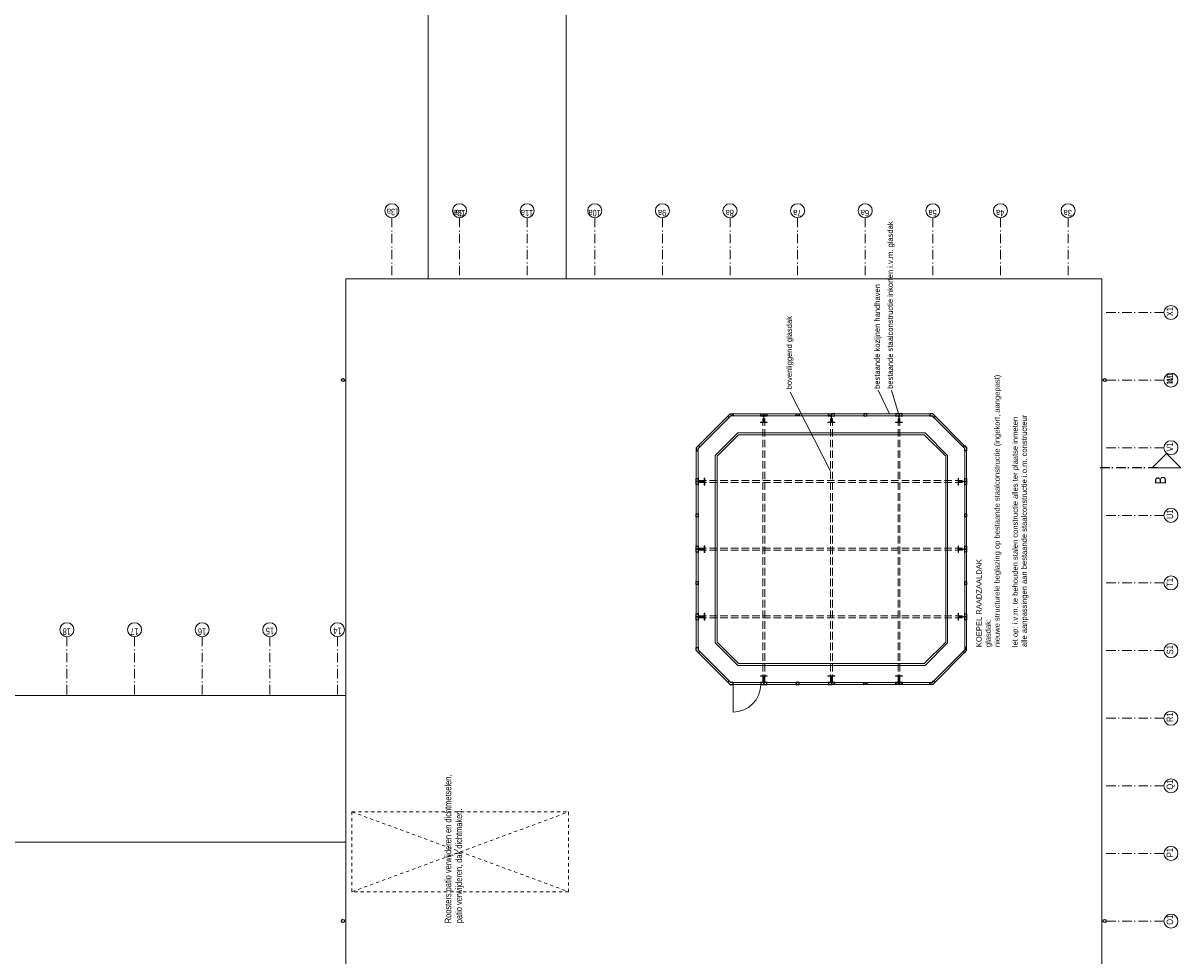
# Model space of a CAD drawing. Header units: millimetres. Extents: x -46954 to 169732, y -26853 to 94136.
# Tile 106 of 174: x 9112 to 39248, y 34817 to 59092. Entities that reach past the tile are written whole.
import ezdxf

# ---------------------------------------------------------------- set-up
doc = ezdxf.new("R2010")
doc.units = ezdxf.units.MM
doc.header["$LTSCALE"] = 400
for name, pattern in [('STYLE_01', [0.416641, 0.208282, -0.208359]), ('STYLE_02', [0.694427, 0.486069, -0.208359]), ('STYLE_06', [1.041641, 0.625, -0.208282, 0.069427, -0.138931])]:
    doc.linetypes.add(name, pattern=pattern)
for name, color, linetype, lineweight in [('Binnenkozijnen', 140, 'Continuous', 15), ('Buitenkozijnen', 140, 'Continuous', 15), ('mat-beton (ihwg)', 5, 'Continuous', 25), ('None', 7, 'Continuous', 9), ('Tekst', 140, 'Continuous', 15)]:
    doc.layers.add(name, color=color, linetype=linetype, lineweight=lineweight)
doc.styles.add('Arial', font='arial.ttf', dxfattribs={"height": 176.388889})
doc.styles.add('Arial Narrow', font='ARIALN.TTF', dxfattribs={"height": 222.25})

# ---------------------------------------------------------------- blocks, each defined once
blk = doc.blocks.new('HWA')
at = {"layer": 'None', "color": 92, "linetype": 'Continuous', "lineweight": 25}
blk.add_circle((0, -74), 40, dxfattribs=at)
blk = doc.blocks.new('*U1311')
at = {"layer": 'None', "color": 43, "linetype": 'Continuous', "lineweight": 9, "flags": 128}
blk.add_lwpolyline([(90, -76), (18, -76, -0.4142136), (3, -61), (3, 61, -0.4142136), (18, 76), (90, 76), (90, 85.5), (-90, 85.5), (-90, 76), (-18, 76, -0.4142136), (-3, 61), (-3, -61, -0.4142136), (-18, -76), (-90, -76), (-90, -85.5), (90, -85.5)], format="xyb", close=True, dxfattribs=at)
blk = doc.blocks.new('*U1312')
at = {"layer": 'None', "color": 43, "linetype": 'Continuous', "lineweight": 9, "flags": 128}
blk.add_lwpolyline([(90, -76), (18, -76, -0.4142136), (3, -61), (3, 61, -0.4142136), (18, 76), (90, 76), (90, 85.5), (-90, 85.5), (-90, 76), (-18, 76, -0.4142136), (-3, 61), (-3, -61, -0.4142136), (-18, -76), (-90, -76), (-90, -85.5), (90, -85.5)], format="xyb", close=True, dxfattribs=at)
blk = doc.blocks.new('*U1313')
at = {"layer": 'None', "color": 43, "linetype": 'Continuous', "lineweight": 9, "flags": 128}
blk.add_lwpolyline([(90, -76), (18, -76, -0.4142136), (3, -61), (3, 61, -0.4142136), (18, 76), (90, 76), (90, 85.5), (-90, 85.5), (-90, 76), (-18, 76, -0.4142136), (-3, 61), (-3, -61, -0.4142136), (-18, -76), (-90, -76), (-90, -85.5), (90, -85.5)], format="xyb", close=True, dxfattribs=at)
blk = doc.blocks.new('*U1314')
at = {"layer": 'None', "color": 43, "linetype": 'Continuous', "lineweight": 9, "flags": 128}
blk.add_lwpolyline([(90, -76), (18, -76, -0.4142136), (3, -61), (3, 61, -0.4142136), (18, 76), (90, 76), (90, 85.5), (-90, 85.5), (-90, 76), (-18, 76, -0.4142136), (-3, 61), (-3, -61, -0.4142136), (-18, -76), (-90, -76), (-90, -85.5), (90, -85.5)], format="xyb", close=True, dxfattribs=at)
blk = doc.blocks.new('*U1315')
at = {"layer": 'None', "color": 43, "linetype": 'Continuous', "lineweight": 9, "flags": 128}
blk.add_lwpolyline([(90, -76), (18, -76, -0.4142136), (3, -61), (3, 61, -0.4142136), (18, 76), (90, 76), (90, 85.5), (-90, 85.5), (-90, 76), (-18, 76, -0.4142136), (-3, 61), (-3, -61, -0.4142136), (-18, -76), (-90, -76), (-90, -85.5), (90, -85.5)], format="xyb", close=True, dxfattribs=at)
blk = doc.blocks.new('*U1316')
at = {"layer": 'None', "color": 43, "linetype": 'Continuous', "lineweight": 9, "flags": 128}
blk.add_lwpolyline([(90, -76), (18, -76, -0.4142136), (3, -61), (3, 61, -0.4142136), (18, 76), (90, 76), (90, 85.5), (-90, 85.5), (-90, 76), (-18, 76, -0.4142136), (-3, 61), (-3, -61, -0.4142136), (-18, -76), (-90, -76), (-90, -85.5), (90, -85.5)], format="xyb", close=True, dxfattribs=at)
blk = doc.blocks.new('*U1317')
at = {"layer": 'None', "color": 43, "linetype": 'Continuous', "lineweight": 9, "flags": 128}
blk.add_lwpolyline([(90, -76), (18, -76, -0.4142136), (3, -61), (3, 61, -0.4142136), (18, 76), (90, 76), (90, 85.5), (-90, 85.5), (-90, 76), (-18, 76, -0.4142136), (-3, 61), (-3, -61, -0.4142136), (-18, -76), (-90, -76), (-90, -85.5), (90, -85.5)], format="xyb", close=True, dxfattribs=at)
blk = doc.blocks.new('*U1318')
at = {"layer": 'None', "color": 43, "linetype": 'Continuous', "lineweight": 9, "flags": 128}
blk.add_lwpolyline([(90, -76), (18, -76, -0.4142136), (3, -61), (3, 61, -0.4142136), (18, 76), (90, 76), (90, 85.5), (-90, 85.5), (-90, 76), (-18, 76, -0.4142136), (-3, 61), (-3, -61, -0.4142136), (-18, -76), (-90, -76), (-90, -85.5), (90, -85.5)], format="xyb", close=True, dxfattribs=at)
blk = doc.blocks.new('*U1319')
at = {"layer": 'None', "color": 43, "linetype": 'Continuous', "lineweight": 9, "flags": 128}
blk.add_lwpolyline([(90, -76), (18, -76, -0.4142136), (3, -61), (3, 61, -0.4142136), (18, 76), (90, 76), (90, 85.5), (-90, 85.5), (-90, 76), (-18, 76, -0.4142136), (-3, 61), (-3, -61, -0.4142136), (-18, -76), (-90, -76), (-90, -85.5), (90, -85.5)], format="xyb", close=True, dxfattribs=at)
blk = doc.blocks.new('*U1320')
at = {"layer": 'None', "color": 43, "linetype": 'Continuous', "lineweight": 9, "flags": 128}
blk.add_lwpolyline([(90, -76), (18, -76, -0.4142136), (3, -61), (3, 61, -0.4142136), (18, 76), (90, 76), (90, 85.5), (-90, 85.5), (-90, 76), (-18, 76, -0.4142136), (-3, 61), (-3, -61, -0.4142136), (-18, -76), (-90, -76), (-90, -85.5), (90, -85.5)], format="xyb", close=True, dxfattribs=at)
blk = doc.blocks.new('*U1321')
at = {"layer": 'None', "color": 43, "linetype": 'Continuous', "lineweight": 9, "flags": 128}
blk.add_lwpolyline([(90, -76), (18, -76, -0.4142136), (3, -61), (3, 61, -0.4142136), (18, 76), (90, 76), (90, 85.5), (-90, 85.5), (-90, 76), (-18, 76, -0.4142136), (-3, 61), (-3, -61, -0.4142136), (-18, -76), (-90, -76), (-90, -85.5), (90, -85.5)], format="xyb", close=True, dxfattribs=at)
blk = doc.blocks.new('*U1322')
at = {"layer": 'None', "color": 43, "linetype": 'Continuous', "lineweight": 9, "flags": 128}
blk.add_lwpolyline([(90, -76), (18, -76, -0.4142136), (3, -61), (3, 61, -0.4142136), (18, 76), (90, 76), (90, 85.5), (-90, 85.5), (-90, 76), (-18, 76, -0.4142136), (-3, 61), (-3, -61, -0.4142136), (-18, -76), (-90, -76), (-90, -85.5), (90, -85.5)], format="xyb", close=True, dxfattribs=at)
blk = doc.blocks.new('*U1323')
at = {"layer": 'None', "color": 140, "linetype": 'Continuous', "lineweight": 15}
for p, q in [((10361, -31570), (11241, -30690)), ((11241, -30690), (16521, -30690)), ((16521, -30690), (17401, -31570)), ((10411, -31591), (11262, -30740)), ((11262, -30740), (16500, -30740)), ((16500, -30740), (17351, -31591)), ((10361, -36850), (10361, -31570)), ((10411, -36829), (10411, -31591)), ((17351, -31591), (17351, -36829)), ((17401, -31570), (17401, -36850)), ((11241, -37730), (10361, -36850)), ((11262, -37680), (10411, -36829)), ((17351, -36829), (16500, -37680)), ((17401, -36850), (16521, -37730)), ((16521, -37730), (11241, -37730)), ((16500, -37680), (11262, -37680))]:
    blk.add_line(p, q, dxfattribs=at)
at = {"layer": 'None', "color": 92, "linetype": 'Continuous', "lineweight": 25}
for points in [[(11262, -30740), (11220, -30782), (11184, -30747), (11241, -30690), (11321, -30690), (11321, -30740)], [(12041, -30690), (12121, -30690), (12121, -30740), (12041, -30740)], [(12121, -30690), (12201, -30690), (12201, -30740), (12121, -30740)], [(12961, -30690), (13041, -30690), (13041, -30740), (12961, -30740)], [(13801, -30690), (13881, -30690), (13881, -30740), (13801, -30740)], [(13881, -30690), (13961, -30690), (13961, -30740), (13881, -30740)], [(14721, -30690), (14801, -30690), (14801, -30740), (14721, -30740)], [(15561, -30690), (15641, -30690), (15641, -30740), (15561, -30740)], [(15641, -30690), (15721, -30690), (15721, -30740), (15641, -30740)], [(16500, -30740), (16542, -30782), (16578, -30747), (16521, -30690), (16441, -30690), (16441, -30740)], [(10411, -31591), (10453, -31549), (10418, -31513), (10361, -31570), (10361, -31650), (10411, -31650)], [(17351, -31591), (17309, -31549), (17344, -31513), (17401, -31570), (17401, -31650), (17351, -31650)], [(10411, -32450), (10411, -32370), (10361, -32370), (10361, -32450)], [(10411, -32530), (10411, -32450), (10361, -32450), (10361, -32530)], [(17351, -32450), (17351, -32370), (17401, -32370), (17401, -32450)], [(17351, -32530), (17351, -32450), (17401, -32450), (17401, -32530)], [(10411, -33370), (10411, -33290), (10361, -33290), (10361, -33370)], [(17351, -33370), (17351, -33290), (17401, -33290), (17401, -33370)], [(10411, -34210), (10411, -34130), (10361, -34130), (10361, -34210)], [(10411, -34210), (10411, -34290), (10361, -34290), (10361, -34210)], [(17351, -34210), (17351, -34130), (17401, -34130), (17401, -34210)], [(17351, -34210), (17351, -34290), (17401, -34290), (17401, -34210)], [(10411, -35050), (10411, -35130), (10361, -35130), (10361, -35050)], [(17351, -35050), (17351, -35130), (17401, -35130), (17401, -35050)], [(10411, -35890), (10411, -35970), (10361, -35970), (10361, -35890)], [(10411, -35970), (10411, -36050), (10361, -36050), (10361, -35970)], [(17351, -35890), (17351, -35970), (17401, -35970), (17401, -35890)], [(17351, -35970), (17351, -36050), (17401, -36050), (17401, -35970)], [(10411, -36829), (10453, -36871), (10418, -36907), (10361, -36850), (10361, -36770), (10411, -36770)], [(17351, -36829), (17309, -36871), (17344, -36907), (17401, -36850), (17401, -36770), (17351, -36770)], [(11262, -37680), (11220, -37638), (11184, -37673), (11241, -37730), (11321, -37730), (11321, -37680)], [(16500, -37680), (16542, -37638), (16578, -37673), (16521, -37730), (16441, -37730), (16441, -37680)], [(12041, -37680), (12121, -37680), (12121, -37730), (12041, -37730)], [(12121, -37680), (12201, -37680), (12201, -37730), (12121, -37730)], [(12961, -37680), (13041, -37680), (13041, -37730), (12961, -37730)], [(13801, -37680), (13881, -37680), (13881, -37730), (13801, -37730)], [(13881, -37680), (13961, -37680), (13961, -37730), (13881, -37730)], [(14721, -37680), (14801, -37680), (14801, -37730), (14721, -37730)], [(15561, -37680), (15641, -37680), (15641, -37730), (15561, -37730)], [(15641, -37680), (15721, -37680), (15721, -37730), (15641, -37730)]]:
    blk.add_lwpolyline(points, close=True, dxfattribs=at)
at = {"layer": 'None', "color": 43, "xscale": -1}
for name, p in [('*U1319', (12121, -30825)), ('*U1317', (13881, -30825)), ('*U1318', (15641, -30825))]:
    blk.add_blockref(name, p, dxfattribs=at)
at = {"layer": 'None', "color": 43, "xscale": -1, "rotation": 270}
for name, p in [('*U1320', (10497, -32450)), ('*U1321', (10497, -34210)), ('*U1322', (10497, -35970))]:
    blk.add_blockref(name, p, dxfattribs=at)
at = {"layer": 'None', "color": 43, "rotation": 270}
for name, p in [('*U1315', (17266, -32450)), ('*U1311', (17266, -34210)), ('*U1316', (17266, -35970))]:
    blk.add_blockref(name, p, dxfattribs=at)
at = {"layer": 'None', "color": 43}
for name, p in [('*U1314', (12121, -37594)), ('*U1313', (13881, -37594)), ('*U1312', (15641, -37594))]:
    blk.add_blockref(name, p, dxfattribs=at)
blk = doc.blocks.new('*U1324')
at = {"layer": 'None', "color": 8, "lineweight": 5}
for p, q in [((11442, -31186), (10857, -31771)), ((11463, -31236), (10907, -31792)), ((11442, -31186), (16320, -31186)), ((11463, -31236), (16299, -31236)), ((16299, -31236), (16855, -31792)), ((16320, -31186), (16905, -31771)), ((10857, -36649), (10857, -31771)), ((10907, -36628), (10907, -31792)), ((16855, -31792), (16855, -36628)), ((16905, -31771), (16905, -36649)), ((10857, -36649), (11442, -37234)), ((10907, -36628), (11463, -37184)), ((16299, -37184), (16855, -36628)), ((16320, -37234), (16905, -36649)), ((11442, -37234), (16320, -37234)), ((11463, -37184), (16299, -37184))]:
    blk.add_line(p, q, dxfattribs=at)
blk = doc.blocks.new('*U1325')
at = {"layer": 'None', "color": 8, "linetype": 'STYLE_02', "lineweight": 5}
for p, q in [((12096, -30762), (12096, -37670)), ((12146, -30762), (12146, -37670)), ((13856, -30762), (13856, -37670)), ((13906, -30762), (13906, -37670)), ((15616, -30762), (15616, -37670)), ((15666, -30762), (15666, -37670)), ((10421, -32425), (17329, -32425)), ((10421, -32475), (17329, -32475)), ((10421, -34185), (17329, -34185)), ((10421, -34235), (17329, -34235)), ((10421, -35945), (17329, -35945)), ((10421, -35995), (17329, -35995))]:
    blk.add_line(p, q, dxfattribs=at)
blk = doc.blocks.new('*U1326')
at = {"layer": 'None', "color": 43, "linetype": 'Continuous', "lineweight": 9}
blk.add_line((9641, -31650), (10361, -31650), dxfattribs=at)
at = {"layer": 'None', "color": 8, "lineweight": 5}
for p, q in [((15907, -34185), (17971, -33138)), ((17401, -35720), (18021, -35431)), ((17351, -35970), (18021, -35770))]:
    blk.add_line(p, q, dxfattribs=at)
at = {"layer": 'None', "color": 43, "linetype": 'Continuous', "lineweight": 9}
blk.add_arc((10361, -31650), 720, 180, 270, dxfattribs=at)
at = {"layer": 'None', "color": 7}
for name in ['*U1323', '*U1325', '*U1324']:
    blk.add_blockref(name, (0, 0), dxfattribs=at)
at = {"layer": 'None', "color": 140, "char_height": 141.11, "attachment_point": 1, "style": 'Arial'}
for s, insert in [('bovenliggend glasdak', (18041, -33040)), ('bestaande kozijnen handhaven', (18051, -35330)), ('bestaande staalconstructie inkorten i.v.m. glasdak', (18051, -35669)), ('KOEPEL RAADZAALDAK\\Pglasdak:\\Pnieuwe structurele beglazing op bestaande staalconstructie (ingekort, aangepast)\\P\\Plet op: i.v.m. te behouden stalen constructie alles ter plaatse inmeten\\Palle aanpassingen aan bestaande staalconstructie i.o.m. constructeur', (11331, -37980))]:
    blk.add_mtext(s, dxfattribs=dict(at, insert=insert))

msp = doc.modelspace()

# ---------------------------------------------------------------- linework, layer by layer
at = {"layer": 'Buitenkozijnen', "color": 43, "linetype": 'Continuous', "lineweight": 9}
for p, q in [((19656.77657, 61381.57275), (19656.77657, 52441.57274)), ((23247.75696, 61381.57275), (23247.75696, 52441.57274))]:
    msp.add_line(p, q, dxfattribs=at)
at = {"layer": 'None', "color": 7, "linetype": 'STYLE_06', "lineweight": 9}
for p, q in [((18712.26676, 54028.68049), (18712.26676, 52528.68049)), ((20472.26676, 54028.68049), (20472.26676, 52528.68049)), ((20472.26676, 54028.68049), (20472.26676, 52528.68049)), ((22232.26676, 54028.68049), (22232.26676, 52528.68049)), ((23992.26676, 54028.68049), (23992.26676, 52528.68049)), ((25752.26676, 54028.68049), (25752.26676, 52528.68049)), ((27512.26676, 54028.68049), (27512.26676, 52528.68049)), ((29272.26676, 54028.68049), (29272.26676, 52528.68049)), ((31032.26676, 54028.68049), (31032.26676, 52528.68049)), ((32792.26676, 54028.68049), (32792.26676, 52528.68049)), ((34552.26676, 54028.68049), (34552.26676, 52528.68049)), ((36312.26676, 54028.68049), (36312.26676, 52528.68049)), ((38808.08095, 51561.57269), (37308.08095, 51561.57269)), ((38808.08095, 49801.57269), (37308.08095, 49801.57269)), ((38808.08095, 49801.57269), (37308.08095, 49801.57269)), ((38808.08095, 48041.57269), (37308.08095, 48041.57269)), ((38808.08095, 46281.57269), (37308.08095, 46281.57269)), ((38808.08095, 44521.57269), (37308.08095, 44521.57269)), ((10252.26676, 43122.76612), (10252.26676, 41622.76612)), ((12012.26676, 43122.76612), (12012.26676, 41622.76612)), ((13772.26676, 43122.76612), (13772.26676, 41622.76612)), ((15532.26676, 43122.76612), (15532.26676, 41622.76612)), ((17292.26676, 43122.76612), (17292.26676, 41622.76612)), ((38808.08095, 42761.57269), (37308.08095, 42761.57269)), ((38808.08095, 41001.57269), (37308.08095, 41001.57269)), ((38808.08095, 39241.57269), (37308.08095, 39241.57269)), ((38808.08095, 37481.57269), (37308.08095, 37481.57269)), ((38808.08095, 35721.57269), (37308.08095, 35721.57269))]:
    msp.add_line(p, q, dxfattribs=at)
at = {"layer": 'None', "color": 92, "linetype": 'STYLE_06', "lineweight": 25}
msp.add_line((38646.07431, 47520.51365), (37146.07431, 47520.51365), dxfattribs=at)
at = {"layer": 'None', "color": 43, "linetype": 'STYLE_01', "lineweight": 9}
for p, q in [((17672.3074, 36486.57274), (23312.26676, 38561.57274)), ((17672.3074, 38561.57274), (23312.26676, 36486.57274))]:
    msp.add_line(p, q, dxfattribs=at)
at = {"layer": 'None', "color": 43, "linetype": 'Continuous', "lineweight": 9}
for points in [[(17512.26676, 32761.57274), (17512.26676, 52441.57274), (37192.26676, 52441.57274), (37192.26676, 32761.57274)], [(1252.3074, 37771.57274), (1252.3074, 41595.55401), (17512.26676, 41595.55401), (17512.26676, 37771.57274)]]:
    msp.add_lwpolyline(points, close=True, dxfattribs=at)
at = {"layer": 'None', "color": 140, "linetype": 'Continuous', "lineweight": 15, "flags": 128}
msp.add_lwpolyline([(39247.94931, 47520.51365), (38497.94931, 47520.51365), (38872.94931, 47895.51365)], close=True, dxfattribs=at)
at = {"layer": 'None', "color": 43, "linetype": 'STYLE_01', "lineweight": 9}
msp.add_lwpolyline([(17672.3074, 36486.57274), (17672.3074, 38561.57274), (23312.26676, 38561.57274), (23312.26676, 36486.57274)], close=True, dxfattribs=at)
at = {"layer": 'None', "color": 43, "linetype": 'Continuous', "lineweight": 9}
for centre in [(18712.26676, 54211.28691), (20472.26676, 54211.28691), (20472.26676, 54211.28691), (22232.26676, 54211.28691), (23992.26676, 54211.28691), (25752.26676, 54211.28691), (27512.26676, 54211.28691), (29272.26676, 54211.28691), (31032.26676, 54211.28691), (32792.26676, 54211.28691), (34552.26676, 54211.28691), (36312.26676, 54211.28691), (38990.68737, 51561.57269), (38990.68737, 49801.57269), (38990.68737, 49801.57269), (38990.68737, 48041.57269), (38990.68737, 46281.57269), (38990.68737, 44521.57269), (10252.26676, 43305.37254), (12012.26676, 43305.37254), (13772.26676, 43305.37254), (15532.26676, 43305.37254), (17292.26676, 43305.37254), (38990.68737, 42761.57269), (38990.68737, 41001.57269), (38990.68737, 39241.57269), (38990.68737, 37481.57269), (38990.68737, 35721.57269)]:
    msp.add_circle(centre, 182.60642, dxfattribs=at)

# ---------------------------------------------------------------- block references
at = {"layer": 'mat-beton (ihwg)', "color": 7, "rotation": 90}
msp.add_blockref('HWA', (17363.26676, 35721.57238), dxfattribs=at)
at = {"layer": 'None', "color": 7}
for name, p, rotation in [('*U1326', (-4057.73324, 31520.51338), 90), ('HWA', (17512.26676, 49801.57274), 270), ('HWA', (37192.26676, 49801.57274), 90), ('HWA', (37192.26676, 35721.57274), 90)]:
    msp.add_blockref(name, p, dxfattribs=dict(at, rotation=rotation))

# ---------------------------------------------------------------- texts
at = {"layer": 'Binnenkozijnen', "color": 1, "insert": (38577.80487, 47084.69421), "char_height": 282.22222, "attachment_point": 1, "rotation": 90, "style": 'Arial Narrow'}
msp.add_mtext('B', dxfattribs=at)
at = {"layer": 'None', "color": 8, "char_height": 169.333333, "attachment_point": 1, "rotation": 180, "style": 'Arial Narrow'}
for s, insert in [('13a', (18903.17723, 54092.76851)), ('12a', (20629.72499, 54062.66209)), ('3a', (20573.17723, 54062.66209)), ('11a', (22389.72499, 54062.66209)), ('10a', (24149.72499, 54062.66209)), ('9a', (25853.17723, 54062.66209)), ('8a', (27613.17723, 54062.66209)), ('7a', (29373.17723, 54062.66209)), ('6a', (31133.17723, 54062.66209)), ('5a', (32893.17723, 54062.66209)), ('4a', (34653.17723, 54062.66209)), ('3a', (36413.17723, 54062.66209)), ('18', (10356.26908, 43168.36346)), ('17', (12116.26908, 43168.36346)), ('15', (15643.39032, 43186.80555)), ('14', (17403.39032, 43186.80555))]:
    msp.add_mtext(s, dxfattribs=dict(at, insert=insert))
at = {"layer": 'None', "color": 8, "char_height": 169.333333, "attachment_point": 1, "style": 'Arial Narrow'}
for s, insert, width, rotation in [('X1', (38877.92978, 51464.91801), 617.361, 90), ('W1', (38877.92978, 49704.91801), 617.361, 90), ('N1', (38877.92978, 49704.91801), 617.361, 90), ('V1', (38877.92978, 47944.91801), 617.361, 90), ('U1', (38877.92978, 46184.91801), 617.361, 90), ('T1', (38877.92978, 44424.91801), 617.361, 90), ('16', (13876.26908, 43168.36346), 194.7333333, 180), ('S1', (38877.92978, 42664.91801), 617.361, 90), ('R1', (38877.92978, 40904.91801), 617.361, 90), ('Q1', (38877.92978, 39144.91801), 617.361, 90), ('P1', (38877.92978, 37384.91801), 617.361, 90), ('O1', (38877.92978, 35624.91801), 617.361, 90)]:
    msp.add_mtext(s, dxfattribs=dict(at, insert=insert, width=width, rotation=rotation))
at = {"layer": 'Tekst', "color": 140, "insert": (20087.61676, 35665.57135), "char_height": 169.3333333, "attachment_point": 1, "rotation": 90, "style": 'Arial Narrow'}
msp.add_mtext('Roosters patio verwijderen en dichtmetselen,\\Ppatio verwijderen, dak dichtmaken.', dxfattribs=at)

doc.saveas('drawing.dxf')
